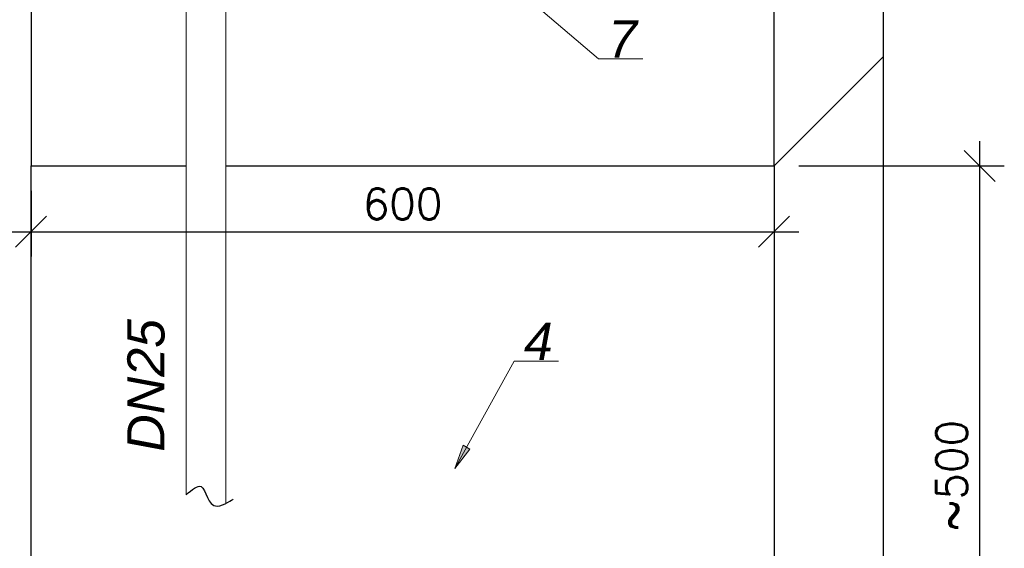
# Model space of a CAD drawing. Header units: millimetres. Extents: x -2809 to -898, y -89 to 3276.
# Tile 3 of 9: x -2163 to -1368, y 1367 to 1793. Entities that reach past the tile are written whole.
import ezdxf

# ---------------------------------------------------------------- set-up
doc = ezdxf.new("R2010")
doc.units = ezdxf.units.MM
doc.layers.get('DEFPOINTS').update_dxf_attribs({"lineweight": 18})
doc.layers.add('K_0_25_WYMIARY', color=7, linetype='Continuous', lineweight=20)
doc.layers.add('PUNKYT', color=7, linetype='Continuous', lineweight=30)
doc.layers.add('odnośniki', color=7, linetype='Continuous')
doc.styles.add('ROMANS', font='romans.shx')
doc.styles.get("Standard").update_dxf_attribs({"font": 'arial.ttf'})
doc.dimstyles.new('1_1_GŁÓWNY_', dxfattribs={"dimtxt": 2.5, "dimasz": 2.5, "dimexe": 2, "dimexo": 0, "dimtad": 1, "dimdec": 4, "dimdsep": 46, "dimtxsty": 'ROMANS', "dimblk1": 'OBLIQUE', "dimblk2": 'OBLIQUE', "dimsah": 1, "dimcen": -2.5, "dimdle": 2, "dimclrd": 256, "dimclre": 256, "dimclrt": 256, "dimadec": 0, "dimazin": 0, "dimtfac": 1, "dimtdec": 4, "dimtmove": 0, "dimatfit": 3, "dimldrblk": 'OBLIQUE', "dimfxl": 0, "dimtolj": 1, "dimarcsym": 0})

# ---------------------------------------------------------------- blocks, each defined once
blk = doc.blocks.new('_OBLIQUE')
at = {"color": 0, "linetype": 'ByBlock'}
blk.add_line((-0.5, -0.5), (0.5, 0.5), dxfattribs=at)
blk = doc.blocks.new('*D8')
at = {"layer": 'DEFPOINTS', "color": 0, "transparency": 16777216}
for p in [(-2153.57, 1675.31), (-1553.57, 1675.31), (-1553.57, 1622.2)]:
    blk.add_point(p, dxfattribs=at)
at = {"layer": 'K_0_25_WYMIARY', "lineweight": -2, "transparency": 16777216}
for p, q in [((-2153.57, 1655.31), (-2153.57, 1602.2)), ((-1553.57, 1655.31), (-1553.57, 1602.2)), ((-2173.57, 1622.2), (-1533.57, 1622.2))]:
    blk.add_line(p, q, dxfattribs=at)
at = {"layer": 'K_0_25_WYMIARY', "lineweight": -2, "transparency": 16777216, "xscale": 25, "yscale": 25, "zscale": 25, "rotation": 180}
blk.add_blockref('_OBLIQUE', (-2153.57, 1622.2), dxfattribs=at)
at = {"layer": 'K_0_25_WYMIARY', "lineweight": -2, "transparency": 16777216, "xscale": 25, "yscale": 25, "zscale": 25}
blk.add_blockref('_OBLIQUE', (-1553.57, 1622.2), dxfattribs=at)
at = {"layer": 'K_0_25_WYMIARY', "transparency": 16777216, "insert": (-1853.57, 1644.7), "char_height": 25, "attachment_point": 5, "style": 'ROMANS'}
blk.add_mtext('\\A1;600', dxfattribs=at)
blk = doc.blocks.new('*D10')
at = {"layer": 'DEFPOINTS', "color": 0, "transparency": 16777216}
for p in [(-1553.57, 1675.31), (-1553.57, 1175.31), (-1387.7, 1175.31)]:
    blk.add_point(p, dxfattribs=at)
at = {"layer": 'K_0_25_WYMIARY', "lineweight": -2, "transparency": 16777216}
for p, q in [((-1387.7, 1695.31), (-1387.7, 1155.31)), ((-1533.57, 1675.31), (-1367.7, 1675.31)), ((-1533.57, 1175.31), (-1367.7, 1175.31))]:
    blk.add_line(p, q, dxfattribs=at)
at = {"layer": 'K_0_25_WYMIARY', "lineweight": -2, "transparency": 16777216, "xscale": 25, "yscale": 25, "zscale": 25}
for p, rotation in [((-1387.7, 1675.31), 90), ((-1387.7, 1175.31), 270)]:
    blk.add_blockref('_OBLIQUE', p, dxfattribs=dict(at, rotation=rotation))
at = {"layer": 'K_0_25_WYMIARY', "transparency": 16777216, "insert": (-1410.2, 1425.31), "char_height": 25, "attachment_point": 5, "rotation": 90, "style": 'ROMANS'}
blk.add_mtext('\\A1;~500', dxfattribs=at)

msp = doc.modelspace()

# ---------------------------------------------------------------- hatches: boundary and pattern name
at = {"layer": 'odnośniki', "linetype": 'ByBlock', "lineweight": 0}
h = msp.add_hatch(color=1, dxfattribs=at)
h.paths.add_polyline_path([(-1804.66727, 1449.86501), (-1801.92372, 1448.34669), (-1811.48189, 1431.07543)])
h.paths.add_polyline_path([(-1801.92372, 1448.34669), (-1799.18017, 1446.82836), (-1811.48189, 1431.07543)])

# ---------------------------------------------------------------- linework, layer by layer
for p, q in [((-1465.18183, 1171.37568), (-1465.18183, 2363.70158)), ((-1553.57017, 1675.31323), (-1465.18183, 1763.70158)), ((-2153.57017, 1675.31323), (-2028.40228, 1675.31323)), ((-2153.57017, 1171.37568), (-2153.57017, 1675.31323)), ((-1996.40228, 1675.31323), (-1553.57017, 1675.31323)), ((-1553.57017, 1675.31323), (-1553.57017, 1171.37568))]:
    msp.add_line(p, q)
msp.add_lwpolyline([(-1990.40228, 1675.31323), (-1553.57017, 1675.31323), (-1553.57017, 2275.31323), (-2153.57017, 2275.31323), (-2153.57017, 1675.31323), (-2028.40228, 1675.31323)])
msp.add_open_spline([(-2028.40228, 1409.93187), (-2023.75967, 1413.93787), (-2012.0695, 1424.02504), (-2011.33687, 1391.84912), (-1990.40228, 1406.49749), (-1990.40228, 1406.49749)], degree=3, knots=[0, 0, 0, 0, 13.891943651, 34.980216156, 47.642159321, 47.642159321, 47.642159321, 47.642159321])
at = {"layer": 'odnośniki', "color": 1, "linetype": 'ByBlock', "lineweight": 0}
for p, q in [((-1777.66942, 1831.95404), (-1695.38799, 1761.79415)), ((-1695.38799, 1761.79415), (-1659.55164, 1761.79415)), ((-1811.48189, 1431.07543), (-1763.48276, 1517.80807)), ((-1763.48276, 1517.80807), (-1727.64642, 1517.80807)), ((-1811.48189, 1431.07543), (-1804.66727, 1449.86501)), ((-1804.66727, 1449.86501), (-1801.92372, 1448.34669)), ((-1799.18017, 1446.82836), (-1801.92372, 1448.34669)), ((-1811.48189, 1431.07543), (-1799.18017, 1446.82836))]:
    msp.add_line(p, q, dxfattribs=at)
at = {"layer": 'PUNKYT', "color": 0, "linetype": 'ByBlock', "lineweight": 0}
for p, q in [((-2028.40228, 1919.57084), (-2028.40228, 1742.92172)), ((-1996.40228, 1919.57084), (-1996.40228, 1402.96883))]:
    msp.add_line(p, q, dxfattribs=at)
at = {"layer": 'PUNKYT', "color": 0, "lineweight": 0}
msp.add_line((-2028.40228, 1787.93222), (-2028.40228, 1409.93187), dxfattribs=at)

# ---------------------------------------------------------------- texts
at = {"layer": 'odnośniki', "color": 1, "linetype": 'ByBlock', "lineweight": 0, "char_height": 30, "width": 35.6592149, "attachment_point": 1}
for s, insert in [('{\\fArial|b0|i1|c238|p34;7}', (-1687.52177, 1792.7966)), ('{\\fArial|b0|i1|c238|p34;4}', (-1755.61655, 1548.81052))]:
    msp.add_mtext(s, dxfattribs=dict(at, insert=insert))
at = {"layer": 'odnośniki', "color": 1, "linetype": 'ByBlock', "lineweight": 0, "insert": (-2075.85361, 1444.64099), "char_height": 30, "width": 35.6592149, "attachment_point": 1, "rotation": 90}
msp.add_mtext('{\\fArial|b0|i1|c238|p34;DN25}', dxfattribs=at)

# ---------------------------------------------------------------- dimensions: what is measured, and where the dimension line sits
at = {"layer": 'K_0_25_WYMIARY'}
dim = msp.add_aligned_dim(p1=(-1553.57017, 1675.31323), p2=(-1553.57017, 1175.31323), distance=165.86641, text='~<>', dimstyle='1_1_GŁÓWNY_', override={"dimtxt": 25, "dimasz": 25, "dimexe": 20, "dimexo": 20, "dimgap": 10, "dimdle": 20}, dxfattribs=at)
dim.commit()
dim.dimension.update_dxf_attribs({"geometry": '*D10', "text_midpoint": (-1410.20376, 1425.31323)})
dim = msp.add_linear_dim(base=(-1553.57017, 1622.20239), p1=(-2153.57017, 1675.31323), p2=(-1553.57017, 1675.31323), text='600', dimstyle='1_1_GŁÓWNY_', override={"dimtxt": 25, "dimasz": 25, "dimexe": 20, "dimexo": 20, "dimgap": 10, "dimdle": 20}, dxfattribs=at)
dim.commit()
dim.dimension.update_dxf_attribs({"geometry": '*D8', "text_midpoint": (-1853.57017, 1644.70239)})

doc.saveas('drawing.dxf')
